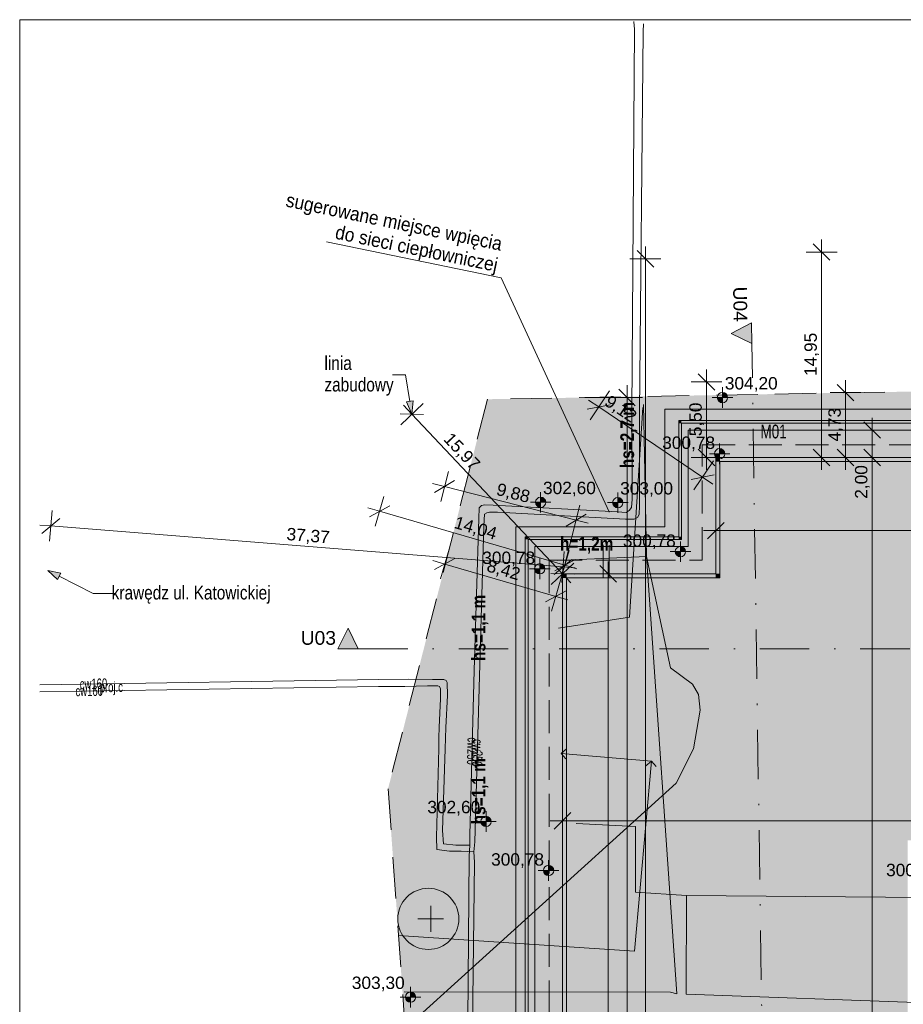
# Model space of a CAD drawing. Extents: x 3 to 280, y 3 to 294.
# Tile 11 of 15: x 3 to 67, y 222 to 294. Entities that reach past the tile are written whole.
import ezdxf
from ezdxf.xclip import XClip

# ---------------------------------------------------------------- set-up
doc = ezdxf.new("R2010")
doc.units = 0
doc.header["$MEASUREMENT"] = 0
doc.header["$XCLIPFRAME"] = 0
for name, pattern in [('Krawędzie ukryte', [1.7, 1.2, -0.5]), ('Kropki i Kreski', [3.6, 1.8, -0.9, 0, -0.9]), ('Kropki przerywana 1', [2.5, 1.5, -1]), ('Przerywana', [2.4, 1.2, -1.2])]:
    doc.linetypes.add(name, pattern=pattern)
for name, color, linetype in [('01FORMA - PZT - Inne obiekty', 7, 'Continuous'), ('FORMA - Arch 01 - 820-G Rysunki Obrazki', 7, 'Continuous'), ('FORMA - Arch 01 - PZT 0 ZAKRES OPRACOWANIA', 7, 'Continuous'), ('FORMA - Arch 01 - PZT 1 Strefy', 7, 'Continuous'), ('FORMA - Arch 01 - PZT 2 Budynki', 7, 'Continuous'), ('FORMA - Arch 01 - PZT 2 Inne obiekty', 7, 'Continuous'), ('FORMA - Arch 01 - PZT-3 Ukształtowanie terenu', 7, 'Continuous'), ('FORMA - Arch 01 - PZT-3 Zagospodarowanie', 7, 'Continuous'), ('FORMA - Arch 01 - PZT-4 Zieleń', 7, 'Continuous'), ('FORMA - Arch 01 - PZT-5 Opisy ogólne', 7, 'Continuous'), ('FORMA - Arch 01 - PZT-5 Opisy ogólne - Opisy szczegółowe', 7, 'Continuous'), ('GES_PrzewodCieplowniczy', 7, 'Continuous'), ('GES_PrzewodCieplowniczy_Projektowany', 7, 'Continuous')]:
    doc.layers.add(name, color=color, linetype=linetype)
doc.styles.add('STYL_AUTOMATYCZNY_11', font='arial.ttf', dxfattribs={"width": 0.66})
doc.styles.add('STYL_AUTOMATYCZNY_12', font='arial.ttf')
doc.styles.add('STYL_AUTOMATYCZNY_13', font='arial.ttf', dxfattribs={"width": 0.8})
doc.styles.add('STYL_AUTOMATYCZNY_15', font='arial.ttf', dxfattribs={"width": 0.9})
doc.styles.add('STYL_AUTOMATYCZNY_2', font='arial.ttf')
doc.styles.add('STYL_AUTOMATYCZNY_7', font='arial.ttf', dxfattribs={"width": 0.7})
doc.styles.add('STYL_AUTOMATYCZNY_9', font='arial.ttf', dxfattribs={"width": 0.8})
doc.linetypes.add('Symbol (2)', pattern='A,0,[1,U02 PROJEKT ZAGOSPODAROWANIA TERENU1.Shx,S=0.007937,R=0,X=0,Y=0],-1,0', length=1)
doc.linetypes.add('X 1_2', pattern='A,0,[2,U02 PROJEKT ZAGOSPODAROWANIA TERENU1.Shx,S=0.039206,R=0,X=0,Y=0],-4.94,0', length=4.94)
picture_1 = doc.add_image_def('image1.tif', size_in_pixel=(6031, 4529))

# ---------------------------------------------------------------- blocks, each defined once
blk = doc.blocks.new('Rysunek_1_4', base_point=(290898.113, 247147.311))
at = {"color": 7, "lineweight": 13}
image = blk.add_image(picture_1, insert=(10.711, 323.422), size_in_units=(255.31, 191.72), rotation=-102.12959, dxfattribs=at)
image.set_boundary_path([(-0.5, -0.5), (6030.5, 4528.5)])
blk = doc.blocks.new('Rysunek_3_1', base_point=(290898.113, 247147.311))
at = {"linetype": 'Continuous', "lineweight": 0, "true_color": 0x000000}
for points in [[(31.528, 265.387), (31.625, 266.348), (31.131, 266.268)], [(5.041, 254.004), (5.76, 253.359), (5.987, 253.805)]]:
    blk.add_hatch(color=18, dxfattribs=at).paths.add_polyline_path(points)
at = {"layer": 'FORMA - Arch 01 - PZT 1 Strefy', "linetype": 'Continuous', "lineweight": 0, "true_color": 0x577933}
blk.add_hatch(color=77, dxfattribs=at).paths.add_polyline_path([(29.791, 238.123), (33.199, 190.216), (35.035, 190.347), (35.738, 180.458), (40.472, 202.312), (40.472, 255.763), (51.628, 255.763), (51.628, 264.227), (127.018, 264.227), (127.018, 183.16), (120.986, 177.127), (120.986, 175.927), (123.382, 175.927, 0.216609), (129.415, 178.709), (130.912, 268.166), (56.689, 266.825), (46.068, 266.632), (40.045, 266.522), (37.018, 266.467)])
at = {"layer": 'FORMA - Arch 01 - PZT 1 Strefy', "linetype": 'Continuous', "lineweight": 0, "true_color": 0x606060}
blk.add_hatch(color=251, dxfattribs=at).paths.add_polyline_path([(40.472, 202.281), (35.738, 180.458), (37.302, 180.119), (40.472, 194.754), (40.472, 181.875), (42.472, 181.875), (42.472, 253.763), (53.628, 253.763), (53.628, 262.227), (116.997, 262.227), (118.772, 262.227), (124.77, 262.227), (124.77, 253.977), (124.77, 234.377), (127.018, 234.377), (127.018, 256.077), (127.018, 264.227), (51.628, 264.227), (51.628, 255.763), (40.472, 255.763)])
at = {"layer": 'FORMA - Arch 01 - PZT 1 Strefy', "linetype": 'Continuous', "lineweight": 0, "true_color": 0xf0e6d9}
blk.add_hatch(color=254, dxfattribs=at).paths.add_polyline_path([(42.472, 253.763), (42.472, 181.875), (67.577, 181.875), (67.577, 234.377), (118.772, 234.377), (118.772, 244.227), (124.77, 244.227), (124.77, 262.227), (53.628, 262.227), (53.628, 253.763)])
at = {"layer": 'FORMA - Arch 01 - PZT 2 Budynki', "linetype": 'Continuous', "lineweight": 0, "true_color": 0x000000}
for points in [[(66.25, 263.48), (66.75, 262.614), (67.25, 263.48)], [(53.928, 262.227), (53.628, 262.227), (53.928, 261.927)], [(53.928, 261.927), (53.628, 262.227), (53.628, 261.927)], [(53.928, 253.763), (53.928, 261.927), (53.628, 261.927), (53.628, 253.763)], [(53.928, 261.927), (124.47, 261.927), (124.47, 262.227), (53.928, 262.227)], [(51.989, 259.757), (52.855, 260.257), (51.989, 260.757)], [(43.207, 255.436), (43.707, 254.57), (44.207, 255.436)], [(48.081, 255.436), (48.581, 254.57), (49.081, 255.436)], [(42.772, 253.763), (42.472, 253.763), (42.772, 253.463)], [(42.772, 253.463), (42.472, 253.763), (42.472, 253.463)], [(42.772, 253.463), (53.628, 253.463), (53.628, 253.763), (42.772, 253.763)], [(53.928, 253.763), (53.628, 253.763), (53.928, 253.463)], [(53.628, 253.763), (53.628, 253.463), (53.928, 253.463)], [(42.772, 182.175), (42.772, 253.463), (42.472, 253.463), (42.472, 182.175)]]:
    blk.add_hatch(color=18, dxfattribs=at).paths.add_polyline_path(points)
at = {"layer": 'FORMA - Arch 01 - PZT 2 Inne obiekty', "linetype": 'Continuous', "lineweight": 18}
for points in [[(51.128, 264.727), (50.928, 264.927), (50.928, 264.727)], [(50.928, 264.927), (51.128, 264.727), (51.128, 264.927)], [(51.128, 256.463), (51.128, 264.727), (50.928, 264.727), (50.928, 256.463)], [(127.518, 264.927), (51.128, 264.927), (51.128, 264.727), (127.518, 264.727)], [(39.972, 256.263), (39.772, 256.463), (39.772, 256.263)], [(39.972, 256.463), (39.772, 256.463), (39.972, 256.263)], [(39.772, 256.263), (39.772, 205.605), (39.972, 205.605), (39.972, 256.263)], [(39.972, 256.263), (50.928, 256.263), (50.928, 256.463), (39.972, 256.463)], [(50.928, 256.463), (50.928, 256.263), (51.128, 256.263)], [(51.128, 256.463), (50.928, 256.463), (51.128, 256.263)]]:
    blk.add_hatch(color=211, dxfattribs=at).paths.add_polyline_path(points)
at = {"layer": 'FORMA - Arch 01 - PZT-3 Ukształtowanie terenu', "linetype": 'Continuous', "lineweight": 18}
for points in [[(54.113, 266.587), (53.738, 266.587), (53.767, 266.443), (53.848, 266.322), (53.97, 266.24), (54.113, 266.212)], [(54.113, 266.587), (54.488, 266.587), (54.46, 266.73), (54.378, 266.852), (54.257, 266.933), (54.113, 266.962)], [(53.907, 262.504), (53.532, 262.504), (53.561, 262.36), (53.642, 262.239), (53.763, 262.157), (53.907, 262.129)], [(53.907, 262.504), (54.282, 262.504), (54.253, 262.647), (54.172, 262.769), (54.05, 262.85), (53.907, 262.879)], [(40.889, 258.967), (40.514, 258.967), (40.543, 258.824), (40.624, 258.702), (40.746, 258.621), (40.889, 258.592)], [(40.889, 258.967), (41.264, 258.967), (41.236, 259.111), (41.154, 259.233), (41.033, 259.314), (40.889, 259.342)], [(46.499, 258.942), (46.124, 258.942), (46.152, 258.799), (46.233, 258.677), (46.355, 258.596), (46.499, 258.567)], [(46.499, 258.942), (46.874, 258.942), (46.845, 259.086), (46.764, 259.207), (46.642, 259.289), (46.499, 259.317)], [(51.05, 255.377), (50.675, 255.377), (50.704, 255.233), (50.785, 255.112), (50.907, 255.03), (51.05, 255.002)], [(51.05, 255.377), (51.425, 255.377), (51.397, 255.52), (51.315, 255.642), (51.194, 255.723), (51.05, 255.752)], [(40.82, 254.129), (41.195, 254.129), (41.167, 254.273), (41.085, 254.394), (40.964, 254.476), (40.82, 254.504)], [(40.82, 254.129), (40.445, 254.129), (40.474, 253.986), (40.555, 253.864), (40.677, 253.783), (40.82, 253.754)], [(36.914, 235.743), (36.539, 235.743), (36.568, 235.599), (36.649, 235.478), (36.771, 235.396), (36.914, 235.368)], [(36.914, 235.743), (37.289, 235.743), (37.261, 235.886), (37.179, 236.008), (37.058, 236.089), (36.914, 236.118)], [(41.466, 232.177), (41.091, 232.177), (41.119, 232.034), (41.201, 231.912), (41.322, 231.831), (41.466, 231.802)], [(41.466, 232.177), (41.841, 232.177), (41.812, 232.321), (41.731, 232.443), (41.609, 232.524), (41.466, 232.552)], [(31.423, 222.955), (31.048, 222.955), (31.076, 222.811), (31.158, 222.69), (31.279, 222.608), (31.423, 222.58)], [(31.423, 222.955), (31.798, 222.955), (31.769, 223.098), (31.688, 223.22), (31.566, 223.301), (31.423, 223.33)]]:
    blk.add_hatch(color=226, dxfattribs=at).paths.add_polyline_path(points)
at = {"layer": 'FORMA - Arch 01 - PZT-5 Opisy ogólne', "linetype": 'Continuous', "lineweight": 0, "true_color": 0x000000}
for points in [[(56.226, 272.034), (54.737, 271.262), (56.248, 270.534)], [(26.127, 248.302), (27.627, 248.302), (26.877, 249.802)]]:
    blk.add_hatch(color=18, dxfattribs=at).paths.add_polyline_path(points)
at = {"color": 85, "linetype": 'Continuous', "lineweight": 18, "ltscale": 2}
for p, q in [((61.32, 277.181), (61.32, 278.081)), ((48.51, 276.683), (48.51, 277.583)), ((49.635, 276.683), (47.385, 276.683)), ((48.51, 165.875), (48.51, 276.683)), ((62.445, 277.181), (60.195, 277.181)), ((61.32, 262.227), (61.32, 277.181)), ((52.949, 267.729), (52.949, 268.629)), ((47.172, 266.591), (47.172, 267.491)), ((54.074, 267.729), (51.824, 267.729)), ((52.949, 262.227), (52.949, 267.729)), ((63.06, 266.953), (63.06, 267.853)), ((48.297, 266.591), (44.11, 266.591)), ((45.907, 267.085), (44.481, 264.975)), ((47.172, 165.875), (47.172, 266.591)), ((64.185, 266.953), (61.935, 266.953)), ((63.06, 262.227), (63.06, 266.953)), ((32.347, 266.158), (30.709, 264.616)), ((31.528, 265.387), (30.911, 266.042)), ((45.111, 265.907), (44.365, 266.411)), ((52.663, 260.8), (45.111, 265.907)), ((42.472, 253.763), (31.528, 265.387)), ((64.997, 264.227), (64.997, 265.127)), ((66.122, 264.227), (56.052, 264.227)), ((64.997, 262.227), (64.997, 264.227)), ((54.074, 262.227), (51.824, 262.227)), ((53.46, 261.979), (52.033, 259.868)), ((52.949, 261.327), (52.949, 262.227)), ((66.122, 262.227), (53.928, 262.227)), ((62.445, 262.227), (53.928, 262.227)), ((61.32, 261.327), (61.32, 262.227)), ((64.185, 262.227), (61.62, 262.227)), ((63.06, 261.327), (63.06, 262.227)), ((64.997, 181.875), (64.997, 262.227)), ((33.619, 259.02), (34.175, 261.201)), ((33.025, 260.333), (33.897, 260.11)), ((33.897, 260.11), (43.468, 257.67)), ((53.408, 260.296), (52.663, 260.8)), ((29.487, 259.394), (28.857, 257.234)), ((42.546, 254.053), (43.746, 258.76)), ((5.172, 256.129), (5.352, 258.372)), ((29.172, 258.314), (28.308, 258.566)), ((42.654, 254.386), (29.172, 258.314)), ((53.628, 254.063), (53.628, 258.033)), ((4.459, 257.315), (5.262, 257.251)), ((5.262, 257.251), (42.512, 254.263)), ((43.468, 257.67), (44.34, 257.448)), ((52.728, 256.908), (53.628, 256.908)), ((53.628, 256.908), (124.77, 256.908)), ((33.597, 253.398), (34.229, 255.569)), ((42.968, 255.466), (42.339, 253.306)), ((42.422, 253.142), (42.602, 255.384)), ((33.047, 254.73), (33.911, 254.478)), ((33.911, 254.478), (41.994, 252.123)), ((43.291, 254.534), (41.653, 252.992)), ((43.518, 254.134), (42.654, 254.386)), ((45.798, 253.763), (45.798, 254.663)), ((43.089, 253.107), (42.472, 253.763)), ((42.512, 254.263), (43.409, 254.191)), ((46.923, 253.763), (42.772, 253.763)), ((45.798, 181.875), (45.798, 253.763)), ((41.679, 251.043), (42.388, 253.475)), ((42.472, 234.658), (42.472, 253.463)), ((41.994, 252.123), (42.858, 251.871)), ((41.572, 235.783), (42.472, 235.783)), ((42.472, 235.783), (124.77, 235.783))]:
    blk.add_line(p, q, dxfattribs=at)
at = {"color": 45, "linetype": 'Continuous', "lineweight": 18, "ltscale": 2}
for p, q in [((61.92, 276.581), (60.72, 277.781)), ((49.11, 276.083), (47.91, 277.283)), ((53.549, 267.129), (52.349, 268.329)), ((63.66, 266.353), (62.46, 267.553)), ((47.772, 265.991), (46.572, 267.191)), ((45.944, 266.068), (44.278, 265.746)), ((32.376, 265.361), (30.68, 265.413)), ((65.597, 263.627), (64.397, 264.827)), ((52.349, 262.827), (53.549, 261.627)), ((60.72, 262.827), (61.92, 261.627)), ((62.46, 262.827), (63.66, 261.627)), ((64.397, 262.827), (65.597, 261.627)), ((51.83, 260.639), (53.496, 260.961)), ((34.626, 260.544), (33.167, 259.677)), ((29.916, 258.722), (28.428, 257.906)), ((42.739, 257.237), (44.198, 258.103)), ((5.908, 257.801), (4.616, 256.701)), ((54.228, 257.508), (53.028, 256.308)), ((34.655, 254.886), (33.167, 254.07)), ((41.866, 253.713), (43.158, 254.813)), ((41.91, 253.977), (43.397, 254.794)), ((41.624, 253.788), (43.32, 253.737)), ((46.398, 253.163), (45.198, 254.363)), ((41.25, 251.715), (42.738, 252.531)), ((43.072, 236.383), (41.872, 235.183))]:
    blk.add_line(p, q, dxfattribs=at)
at = {"color": 243, "linetype": 'Continuous', "lineweight": 18, "ltscale": 2}
for p, q in [((31.061, 268.254), (30.104, 268.254)), ((31.378, 266.308), (31.061, 268.254)), ((5.873, 253.582), (8.336, 252.333)), ((8.336, 252.333), (9.903, 252.333))]:
    blk.add_line(p, q, dxfattribs=at)
at = {"color": 242, "linetype": 'Continuous', "lineweight": 18, "ltscale": 2}
for p, q in [((31.131, 266.268), (31.625, 266.348)), ((31.528, 265.387), (31.131, 266.268)), ((31.528, 265.387), (31.625, 266.348)), ((5.041, 254.004), (5.987, 253.805)), ((5.041, 254.004), (5.76, 253.359)), ((5.987, 253.805), (5.76, 253.359))]:
    blk.add_line(p, q, dxfattribs=at)
at = {"layer": '01FORMA - PZT - Inne obiekty', "color": 221, "linetype": 'X 1_2', "lineweight": 18, "ltscale": 2}
for p, q in [((48.317, 265.861), (47.355, 250.621)), ((48.576, 255.022), (48.366, 266.082)), ((50.325, 246.928), (48.576, 255.022)), ((47.355, 250.621), (42.195, 249.803)), ((51.941, 245.743), (50.325, 246.928)), ((52.368, 244.971), (51.941, 245.743)), ((52.489, 243.836), (52.368, 244.971)), ((52.006, 241.016), (52.489, 243.836)), ((50.746, 238.534), (52.006, 241.016)), ((32.318, 221.834), (50.746, 238.534))]:
    blk.add_line(p, q, dxfattribs=at)
at = {"layer": '01FORMA - PZT - Inne obiekty', "color": 222, "linetype": 'X 1_2', "lineweight": 18, "ltscale": 2}
for p, q in [((48.576, 255.022), (42.098, 254.731)), ((50.801, 223.203), (48.576, 255.022)), ((47.787, 235.381), (43.473, 235.582)), ((47.791, 230.593), (47.787, 235.381)), ((51.495, 230.359), (47.791, 230.593)), ((51.476, 223.183), (51.495, 230.359)), ((69.015, 230.215), (51.495, 230.359)), ((30.963, 223.34), (50.335, 223.318)), ((50.335, 223.318), (50.801, 223.203)), ((80.12, 222.11), (51.476, 223.183))]:
    blk.add_line(p, q, dxfattribs=at)
at = {"layer": '01FORMA - PZT - Inne obiekty', "color": 223, "linetype": 'Continuous', "lineweight": 18, "ltscale": 2}
for p, q in [((42.374, 240.696), (42.779, 241.038)), ((42.374, 240.696), (42.716, 240.291)), ((48.948, 240.14), (48.541, 239.8)), ((48.948, 240.14), (49.288, 239.733))]:
    blk.add_line(p, q, dxfattribs=at)
at = {"layer": '01FORMA - PZT - Inne obiekty', "color": 223, "linetype": 'X 1_2', "lineweight": 18, "ltscale": 2}
for p, q in [((48.948, 240.14), (42.374, 240.696)), ((47.702, 226.301), (48.948, 240.14)), ((30.551, 227.449), (47.702, 226.301))]:
    blk.add_line(p, q, dxfattribs=at)
at = {"layer": 'FORMA - Arch 01 - 820-G Rysunki Obrazki', "color": 7, "linetype": 'Continuous', "lineweight": 18, "ltscale": 2}
for p, q in [((38.024, 275.305), (25.324, 277.927)), ((45.863, 258.285), (38.024, 275.305))]:
    blk.add_line(p, q, dxfattribs=at)
at = {"layer": 'FORMA - Arch 01 - 820-G Rysunki Obrazki', "color": 226, "linetype": 'Przerywana', "lineweight": 18, "ltscale": 2, "flags": 128}
for points in [[(45.878, 253.44), (45.878, 258.302)], [(45.445, 253.463), (45.445, 257.839)]]:
    blk.add_lwpolyline(points, dxfattribs=at)
at = {"layer": 'FORMA - Arch 01 - PZT 0 ZAKRES OPRACOWANIA', "color": 233, "linetype": 'Kropki przerywana 1', "lineweight": 18, "ltscale": 2}
for p, q in [((130.912, 268.166), (56.689, 266.825)), ((56.689, 266.825), (37.018, 266.467)), ((37.018, 266.467), (29.791, 238.123)), ((29.791, 238.123), (35.495, 157.931))]:
    blk.add_line(p, q, dxfattribs=at)
at = {"layer": 'FORMA - Arch 01 - PZT 2 Budynki', "color": 244, "linetype": 'Continuous', "lineweight": 18, "ltscale": 2, "flags": 128}
for points in [[(53.628, 262.227), (53.928, 262.227)], [(53.628, 262.227), (53.628, 253.763)], [(124.77, 262.227), (53.928, 262.227)], [(53.928, 253.763), (53.928, 261.927)], [(53.928, 261.927), (124.47, 261.927)], [(42.472, 253.763), (42.772, 253.763)], [(42.472, 253.763), (42.472, 182.175)], [(53.628, 253.763), (42.772, 253.763)], [(53.928, 253.463), (53.928, 253.763)], [(42.772, 182.175), (42.772, 253.463)], [(42.772, 253.463), (53.928, 253.463)]]:
    blk.add_lwpolyline(points, dxfattribs=at)
at = {"layer": 'FORMA - Arch 01 - PZT 2 Inne obiekty', "color": 211, "linetype": 'Continuous', "lineweight": 18, "ltscale": 2, "flags": 128}
for points in [[(50.928, 264.927), (50.928, 264.727)], [(127.718, 264.927), (50.928, 264.927)], [(50.928, 264.727), (50.928, 256.463)], [(51.128, 264.727), (127.518, 264.727)], [(51.128, 256.263), (51.128, 264.727)], [(39.772, 256.463), (39.772, 256.263)], [(50.928, 256.463), (39.772, 256.463)], [(39.772, 256.263), (39.772, 205.605)], [(39.972, 256.263), (50.928, 256.263)], [(39.972, 205.605), (39.972, 256.263)], [(51.128, 256.263), (50.928, 256.263)]]:
    blk.add_lwpolyline(points, dxfattribs=at)
at = {"layer": 'FORMA - Arch 01 - PZT-3 Ukształtowanie terenu', "color": 226, "linetype": 'Continuous', "lineweight": 18, "ltscale": 2}
for p, q in [((54.113, 265.837), (54.113, 267.337)), ((53.363, 266.587), (54.863, 266.587)), ((53.907, 261.754), (53.907, 263.254)), ((53.157, 262.504), (54.657, 262.504)), ((40.889, 258.217), (40.889, 259.717)), ((46.499, 258.192), (46.499, 259.692)), ((40.139, 258.967), (41.639, 258.967)), ((45.749, 258.942), (47.249, 258.942)), ((51.05, 254.627), (51.05, 256.127)), ((50.3, 255.377), (51.8, 255.377)), ((40.82, 253.379), (40.82, 254.879)), ((40.07, 254.129), (41.57, 254.129)), ((36.914, 234.993), (36.914, 236.493)), ((36.164, 235.743), (37.664, 235.743)), ((41.466, 231.427), (41.466, 232.927)), ((40.716, 232.177), (42.216, 232.177)), ((31.423, 222.205), (31.423, 223.705)), ((30.673, 222.955), (32.173, 222.955))]:
    blk.add_line(p, q, dxfattribs=at)
for centre in [(54.113, 266.587), (53.907, 262.504), (40.889, 258.967), (46.499, 258.942), (51.05, 255.377), (40.82, 254.129), (36.914, 235.743), (41.466, 232.177), (31.423, 222.955)]:
    blk.add_circle(centre, 0.375, dxfattribs=at)
at = {"layer": 'FORMA - Arch 01 - PZT-3 Zagospodarowanie', "color": 244, "linetype": 'Continuous', "lineweight": 18, "ltscale": 2}
for p, q in [((51.628, 264.227), (127.018, 264.227)), ((51.628, 264.227), (51.628, 255.763)), ((40.472, 255.763), (40.472, 202.312)), ((51.628, 255.763), (40.472, 255.763))]:
    blk.add_line(p, q, dxfattribs=at)
at = {"layer": 'FORMA - Arch 01 - PZT-3 Zagospodarowanie', "color": 203, "linetype": 'Krawędzie ukryte', "lineweight": 18, "ltscale": 2}
for p, q in [((52.628, 254.763), (52.628, 263.144)), ((52.628, 263.144), (120.149, 263.144)), ((41.507, 254.763), (41.507, 169.485)), ((41.507, 254.763), (52.628, 254.763))]:
    blk.add_line(p, q, dxfattribs=at)
at = {"layer": 'FORMA - Arch 01 - PZT-3 Zagospodarowanie', "color": 245, "linetype": 'Symbol (2)', "lineweight": 18, "ltscale": 2, "flags": 128}
blk.add_lwpolyline([(34.566, 198.352), (39.075, 204.411), (39.075, 257.185), (49.908, 257.185), (49.908, 265.744), (128.45, 265.744), (128.45, 219.438)], dxfattribs=at)
at = {"layer": 'FORMA - Arch 01 - PZT-4 Zieleń', "color": 247, "linetype": 'Continuous', "lineweight": 18, "ltscale": 2}
for p, q in [((32.892, 227.716), (32.892, 229.593)), ((31.953, 228.654), (33.83, 228.654))]:
    blk.add_line(p, q, dxfattribs=at)
at = {"layer": 'FORMA - Arch 01 - PZT-4 Zieleń', "color": 248, "linetype": 'Continuous', "lineweight": 18, "ltscale": 2}
blk.add_circle((32.717, 228.654), 2.224, dxfattribs=at)
at = {"layer": 'FORMA - Arch 01 - PZT-5 Opisy ogólne', "color": 246, "linetype": 'Kropki i Kreski', "lineweight": 18, "ltscale": 2}
for p, q in [((59.102, 78.235), (56.248, 270.534)), ((27.627, 248.302), (132.494, 248.302))]:
    blk.add_line(p, q, dxfattribs=at)
at = {"layer": 'FORMA - Arch 01 - PZT-5 Opisy ogólne', "color": 242, "linetype": 'Continuous', "lineweight": 18, "ltscale": 2, "flags": 128}
for points in [[(56.226, 272.034), (56.248, 270.534), (54.737, 271.262)], [(26.127, 248.302), (27.627, 248.302), (26.877, 249.802)]]:
    blk.add_lwpolyline(points, close=True, dxfattribs=at)
at = {"layer": 'GES_PrzewodCieplowniczy', "color": 212, "linetype": 'Continuous', "lineweight": 18, "ltscale": 2, "flags": 128}
for points in [[(35.587, 221.259), (35.701, 233.212), (35.74, 234.011), (35.747, 234.757), (36.057, 246.718), (36.392, 257.795), (36.423, 258.556), (36.582, 258.726), (36.818, 258.778), (37.43, 258.769), (46.467, 258.269), (47.104, 258.234), (47.337, 258.368), (47.499, 258.599), (47.535, 259.195), (47.515, 265.572), (47.705, 293.393), (47.656, 293.925), (47.659, 293.952)], [(48.371, 293.799), (48.346, 293.235), (48.079, 265.532), (48.087, 258.719), (48.055, 258.091), (47.934, 257.862), (47.681, 257.732), (47.062, 257.753), (37.758, 258.248), (37.176, 258.251), (36.981, 258.201), (36.795, 258.097), (36.765, 257.245), (36.432, 246.321), (36.089, 234.254), (36.037, 233.538), (36.077, 232.773), (35.928, 220.797)], [(35.74, 234.011), (34.716, 234.006), (33.827, 234.105), (33.751, 235.083), (33.932, 241.018), (33.98, 242.572), (34.106, 244.918), (34.094, 245.862), (34.011, 246.002), (33.851, 246.067), (33.026, 246.081), (31.278, 246.089), (29.128, 246.08), (4.459, 245.676)], [(4.459, 245.169), (29.097, 245.555), (31.002, 245.565), (32.648, 245.61), (33.408, 245.621), (33.536, 245.552), (33.614, 245.392), (33.609, 244.657), (33.508, 242.612), (33.483, 241.83), (33.477, 241.044), (33.309, 234.595), (33.341, 233.699), (34.265, 233.572), (35.106, 233.585), (36.037, 233.538)]]:
    blk.add_lwpolyline(points, dxfattribs=at)
at = {"color": 6, "linetype": 'Continuous', "lineweight": 18, "char_height": 0.9, "attachment_point": 7, "style": 'STYL_AUTOMATYCZNY_12'}
for s, insert, width, rotation in [('\\A1;{\\pql;\\fArial|b0|i0|c238|p0;\\W1.000000;14,95}', (61.14, 268.16), 3.08873, 90), ('\\A1;{\\pql;\\fArial|b0|i0|c238|p0;\\W1.000000;9,12}', (45.365, 265.952), 2.40228, 325.93634), ('\\A1;{\\pql;\\fArial|b0|i0|c238|p0;\\W1.000000;5,50}', (52.769, 263.777), 2.40228, 90), ('\\A1;{\\pql;\\fArial|b0|i0|c238|p0;\\W1.000000;4,73}', (62.88, 263.389), 2.40228, 90), ('\\A1;{\\pql;\\fArial|b0|i0|c238|p0;\\W1.000000;15,97}', (33.646, 263.4), 3.08873, 313.27326), ('\\A1;{\\pql;\\fArial|b0|i0|c238|p0;\\W1.000000;2,00}', (64.817, 259.225), 2.40228, 90), ('\\A1;{\\pql;\\fArial|b0|i0|c238|p0;\\W1.000000;9,88}', (37.563, 259.361), 2.40228, 345.69567), ('\\A1;{\\pql;\\fArial|b0|i0|c238|p0;\\W1.000000;14,04}', (34.481, 256.955), 3.08873, 343.75298), ('\\A1;{\\pql;\\fArial|b0|i0|c238|p0;\\W1.000000;37,37}', (22.362, 256.06), 3.08873, 355.41439), ('\\A1;{\\pql;\\fArial|b0|i0|c238|p0;\\W1.000000;8,42}', (36.85, 253.809), 2.40228, 343.75298)]:
    blk.add_mtext(s, dxfattribs=dict(at, insert=insert, width=width, rotation=rotation))
at = {"color": 243, "linetype": 'Continuous', "lineweight": 18, "insert": (25.164, 268.167), "char_height": 1, "attachment_point": 4, "line_spacing_factor": 0.940384, "style": 'STYL_AUTOMATYCZNY_13'}
blk.add_mtext('\\A1;{\\pql;\\fArial|b0|i0|c238|p0;\\W0.800000;linia\\P\\pql;\\fArial|b0|i0|c238|p0;\\W0.800000;zabudowy}', dxfattribs=at)
at = {"color": 141, "linetype": 'Continuous', "lineweight": 18, "insert": (56.879, 264.113), "char_height": 1, "attachment_point": 4, "style": 'STYL_AUTOMATYCZNY_7'}
blk.add_mtext('\\A1;{\\pql;\\fArial|b0|i0|c238|p0;\\W0.700000;M01}', dxfattribs=at)
at = {"color": 243, "linetype": 'Continuous', "lineweight": 18, "insert": (21.244, 252.246), "char_height": 1, "attachment_point": 6, "style": 'STYL_AUTOMATYCZNY_13'}
blk.add_mtext('\\A1;{\\pqr;\\fArial|b0|i0|c238|p0;\\W0.800000;krawędz ul. Katowickiej}', dxfattribs=at)
at = {"layer": 'FORMA - Arch 01 - 820-G Rysunki Obrazki', "color": 7, "linetype": 'Continuous', "lineweight": 18, "insert": (37.593, 275.44), "char_height": 1, "attachment_point": 9, "rotation": 348.33684, "line_spacing_factor": 0.940384, "style": 'STYL_AUTOMATYCZNY_15'}
blk.add_mtext('\\A1;{\\pqr;\\fArial|b0|i0|c238|p0;\\W0.900000;sugerowane miejsce wpięcia \\P\\pqr;\\fArial|b0|i0|c238|p0;\\W0.900000;do sieci ciepłowniczej}', dxfattribs=at)
at = {"layer": 'FORMA - Arch 01 - PZT-3 Ukształtowanie terenu', "color": 226, "linetype": 'Continuous', "lineweight": 18, "char_height": 0.9, "width": 3.77518, "attachment_point": 7, "style": 'STYL_AUTOMATYCZNY_2'}
for s, insert in [('\\A1;{\\pql;\\fArial|b0|i0|c238|p0;\\W1.000000;304,20}', (54.283, 267.015)), ('\\A1;{\\pql;\\fArial|b0|i0|c238|p0;\\W1.000000;300,78}', (49.727, 262.687)), ('\\A1;{\\pql;\\fArial|b0|i0|c238|p0;\\W1.000000;302,60}', (41.059, 259.396)), ('\\A1;{\\pql;\\fArial|b0|i0|c238|p0;\\W1.000000;303,00}', (46.669, 259.37)), ('\\A1;{\\pql;\\fArial|b0|i0|c238|p0;\\W1.000000;300,78}', (46.871, 255.559)), ('\\A1;{\\pql;\\fArial|b0|i0|c238|p0;\\W1.000000;300,78}', (36.641, 254.312)), ('\\A1;{\\pql;\\fArial|b0|i0|c238|p0;\\W1.000000;302,60}', (32.647, 236.171)), ('\\A1;{\\pql;\\fArial|b0|i0|c238|p0;\\W1.000000;300,78}', (37.286, 232.36)), ('\\A1;{\\pql;\\fArial|b0|i0|c238|p0;\\W1.000000;300,78}', (66.012, 231.594)), ('\\A1;{\\pql;\\fArial|b0|i0|c238|p0;\\W1.000000;303,30}', (27.155, 223.383))]:
    blk.add_mtext(s, dxfattribs=dict(at, insert=insert))
at = {"layer": 'FORMA - Arch 01 - PZT-5 Opisy ogólne', "color": 242, "linetype": 'Continuous', "lineweight": 18, "insert": (54.87, 274.656), "char_height": 1, "attachment_point": 7, "rotation": 270.85039, "style": 'STYL_AUTOMATYCZNY_2'}
blk.add_mtext('\\A1;{\\pql;\\pt0;\\fArial|b0|i0|c238|p0;\\W1.000000;U04}', dxfattribs=at)
at = {"layer": 'FORMA - Arch 01 - PZT-5 Opisy ogólne', "color": 242, "linetype": 'Continuous', "lineweight": 18, "insert": (26.001, 248.585), "char_height": 1, "attachment_point": 9, "style": 'STYL_AUTOMATYCZNY_2'}
blk.add_mtext('\\A1;{\\pqr;\\pt0;\\fArial|b0|i0|c238|p0;\\W1.000000;U03}', dxfattribs=at)
at = {"layer": 'FORMA - Arch 01 - PZT-5 Opisy ogólne - Opisy szczegółowe', "color": 98, "linetype": 'Continuous', "lineweight": 18, "char_height": 1, "attachment_point": 7, "rotation": 90, "style": 'STYL_AUTOMATYCZNY_9'}
for s, insert in [('\\A1;{\\pql;\\fArial|b1|i0|c238|p0;\\W0.800000;hs=\\fArial|b1|i0|c238|p0;\\W0.800000;2\\fArial|b1|i0|c238|p0;\\W0.800000;,\\fArial|b1|i0|c238|p0;\\W0.800000;7\\fArial|b1|i0|c238|p0;\\W0.800000; m}', (47.908, 261.449)), ('\\A1;{\\pql;\\fArial|b1|i0|c238|p0;\\W0.800000;hs=\\fArial|b1|i0|c238|p0;\\W0.800000;1\\fArial|b1|i0|c238|p0;\\W0.800000;,\\fArial|b1|i0|c238|p0;\\W0.800000;1\\fArial|b1|i0|c238|p0;\\W0.800000; m}', (37.095, 247.419)), ('\\A1;{\\pql;\\fArial|b1|i0|c238|p0;\\W0.800000;hs=\\fArial|b1|i0|c238|p0;\\W0.800000;1\\fArial|b1|i0|c238|p0;\\W0.800000;,\\fArial|b1|i0|c238|p0;\\W0.800000;1\\fArial|b1|i0|c238|p0;\\W0.800000; m}', (37.095, 235.534))]:
    blk.add_mtext(s, dxfattribs=dict(at, insert=insert))
at = {"layer": 'FORMA - Arch 01 - PZT-5 Opisy ogólne - Opisy szczegółowe', "color": 242, "linetype": 'Continuous', "lineweight": 18, "insert": (42.295, 255.233), "char_height": 1, "attachment_point": 7, "style": 'STYL_AUTOMATYCZNY_9'}
blk.add_mtext('\\A1;{\\pql;\\fArial|b1|i0|c238|p0;\\W0.800000;h=\\fArial|b1|i0|c238|p0;\\W0.800000;1\\fArial|b1|i0|c238|p0;\\W0.800000;,\\fArial|b1|i0|c238|p0;\\W0.800000;2\\fArial|b1|i0|c238|p0;\\W0.800000;m}', dxfattribs=at)
at = {"layer": 'GES_PrzewodCieplowniczy', "color": 212, "linetype": 'Continuous', "lineweight": 18, "char_height": 0.75, "attachment_point": 4, "style": 'STYL_AUTOMATYCZNY_11'}
for s, insert, rotation in [('\\A1;{\\pql;\\fArial|b0|i0|c238|p0;\\W0.660000;cw160}', (7.366, 245.738), 0.97041), ('\\A1;{\\pql;\\fArial|b0|i0|c238|p0;\\W0.660000;cw160}', (7.055, 245.225), 0.87041), ('\\A1;{\\pql;\\fArial|b0|i0|c238|p0;\\W0.660000;cw250}', (35.947, 241.856), 268.47041), ('\\A1;{\\pql;\\fArial|b0|i0|c238|p0;\\W0.660000;cw250}', (36.317, 241.731), 268.37041)]:
    blk.add_mtext(s, dxfattribs=dict(at, insert=insert, rotation=rotation))
at = {"layer": 'GES_PrzewodCieplowniczy_Projektowany', "color": 212, "linetype": 'Continuous', "lineweight": 18, "insert": (8.818, 245.402), "char_height": 0.75, "attachment_point": 4, "rotation": 0.97041, "style": 'STYL_AUTOMATYCZNY_11'}
blk.add_mtext('\\A1;{\\pql;\\fArial|b0|i0|c238|p0;\\W0.660000;proj.c}', dxfattribs=at)

msp = doc.modelspace()

# ---------------------------------------------------------------- linework, layer by layer
at = {"color": 7, "linetype": 'Continuous', "lineweight": 13, "ltscale": 2}
for p, q in [((206.538, 294.089), (2.999, 294.089)), ((2.999, 294.089), (2.999, 3.383))]:
    msp.add_line(p, q, dxfattribs=at)

# ---------------------------------------------------------------- block references
at = {"layer": 'FORMA - Arch 01 - 820-G Rysunki Obrazki', "color": 7, "linetype": 'Continuous', "lineweight": 13, "ltscale": 2}
ref = msp.add_blockref('Rysunek_3_1', (290898.113, 247147.311), dxfattribs=at)
XClip(ref).set_block_clipping_path([(4.4591791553, 68.5330435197), (162.0596561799, 68.5330435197), (162.0596561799, 120.7458031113), (153.687856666, 120.7458031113), (153.687856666, 183.7219650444), (180.3777773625, 183.7219650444), (180.3777773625, 202.8526600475), (151.3113840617, 202.8526600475), (151.3113840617, 294.9982312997), (4.4591791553, 294.9982312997)])
ref = msp.add_blockref('Rysunek_1_4', (290898.113, 247147.311), dxfattribs=at)
XClip(ref).set_block_clipping_path([(4.1650380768, 63.6887850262), (77.4469620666, 63.6887850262), (77.4469620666, 75.4853690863), (153.687856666, 75.4853690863), (153.687856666, 184.247843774), (184.9384334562, 184.247843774), (184.9384334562, 199.5085007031), (152.4292346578, 199.5085007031), (152.4292346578, 292.9633933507), (4.1650380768, 292.9633933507)])

doc.saveas('drawing.dxf')
